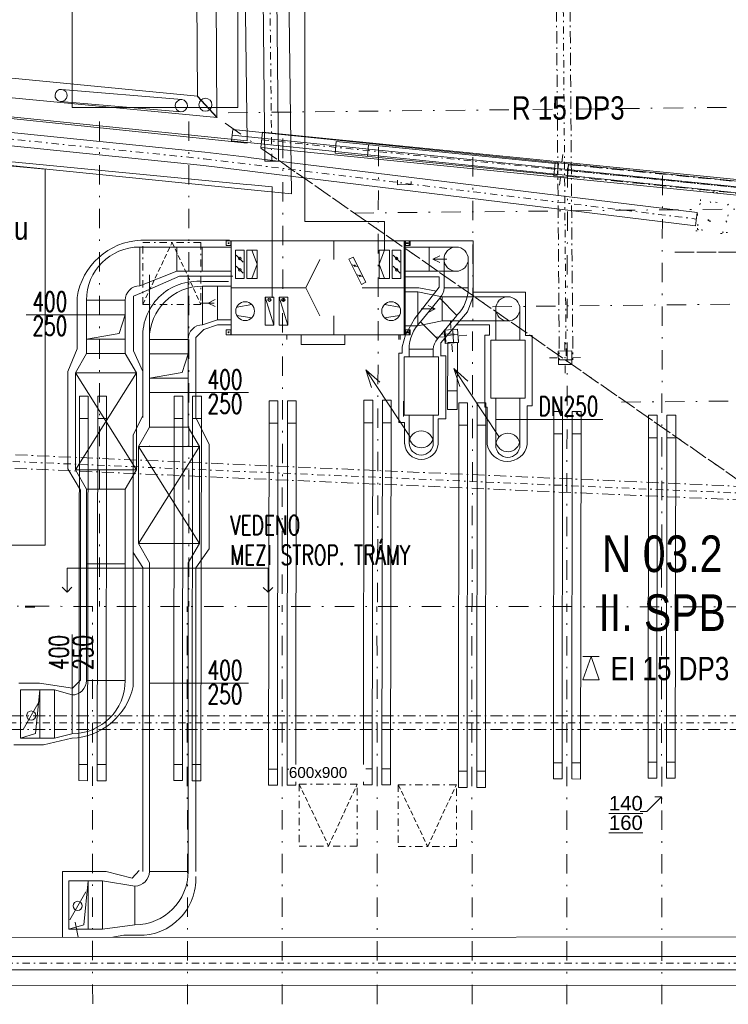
# Model space of a CAD drawing. Header units: millimetres. Extents: x -60701 to 301, y -7236 to 19148.
# Tile 3 of 5: x -13383 to -6062, y 159 to 10323. Entities that reach past the tile are written whole.
import ezdxf
from ezdxf.enums import TextEntityAlignment as Align

# ---------------------------------------------------------------- set-up
doc = ezdxf.new("R2010")
doc.units = ezdxf.units.MM
doc.header["$MEASUREMENT"] = 0
doc.set_wipeout_variables(frame=1)
for name, pattern in [('Tečkovaná L', [257.5, 15, -242.5]), ('Wipeout_Contour', [1000, 0, -1000]), ('Čerchovaná', [450, 200, -117.5, 15, -117.5]), ('Čerchovaná M', [225, 125, -42.5, 15, -42.5]), ('Čerchovaná S', [175, 75, -42.5, 15, -42.5]), ('čárkovaná 3', [75, 50, -25])]:
    doc.linetypes.add(name, pattern=pattern)
for name, color, linetype, lineweight in [('2D prvky - obecné', 252, 'Continuous', 0), ('Konstrukce - krov', 252, 'Continuous', 0), ('Konstrukce - nosné', 252, 'Continuous', 0), ('LINEA_TABLA', 252, 'Continuous', 0), ('Nové_0', 252, 'Continuous', 0), ('Nové_3D prvky fasada stavajici', 252, 'Continuous', 0), ('Nové_Anotace - SP', 252, 'Continuous', 0), ('Nové_Konstrukce - krov', 252, 'Continuous', 0), ('Nové_Konstrukce - nosné', 252, 'Continuous', 0), ('Nové_Kresby a obrázky', 252, 'Continuous', 0), ('Nové_TZB - VZT', 252, 'Continuous', 0), ('Nové_Výplně - Povrchové', 252, 'Continuous', 0), ('Nové_VÝTAH VAR 1', 252, 'Continuous', 0), ('Pož_text', 1, 'Continuous', 35), ('TZB - VZT', 252, 'Continuous', 0)]:
    doc.layers.add(name, color=color, linetype=linetype, lineweight=lineweight)
doc.styles.add('GENEROVANÝ_STYL_1', font='arial.ttf')
doc.styles.add('GENEROVANÝ_STYL_2', font='RomanS.shx')
doc.styles.add('PBŘ popis', font='arial.ttf', dxfattribs={"width": 0.8})

# ---------------------------------------------------------------- blocks, each defined once
blk = doc.blocks.new('Systémový komín s jedním průduchem 25')
at = {"layer": 'Konstrukce - nosné', "color": 254, "linetype": 'Tečkovaná L', "lineweight": 13, "true_color": 0xcccccc}
for p, q in [((-100, -100), (100, 100)), ((-100, 100), (100, -100))]:
    blk.add_line(p, q, dxfattribs=at)
at = {"layer": 'Konstrukce - nosné', "color": 254, "linetype": 'Tečkovaná L', "lineweight": 13, "true_color": 0xcccccc, "flags": 128}
for points in [[(-215, -215), (215, -215), (215, 215), (-215, 215)], [(-200, -200), (200, -200), (200, 200), (-200, 200)], [(-200, -200), (-200, 200), (200, 200), (200, -200)], [(-100, -100), (-100, 100), (100, 100), (100, -100)]]:
    blk.add_lwpolyline(points, close=True, dxfattribs=at)

msp = doc.modelspace()

# ---------------------------------------------------------------- linework, layer by layer
at = {"layer": '2D prvky - obecné', "linetype": 'Čerchovaná'}
msp.add_line((-20478, 4272), (-360, 4259), dxfattribs=at)
at = {"layer": 'Konstrukce - krov', "linetype": 'Continuous'}
for p, q in [((-10954, 18560), (-10849, 8862)), ((-10814, 18561), (-10709, 8864)), ((-10892, 9003), (-10876, 9162)), ((-10876, 9162), (-561, 8132)), ((-10124, 8946), (-10112, 9065)), ((-10112, 9065), (-7817, 8836)), ((-10892, 9003), (-577, 7972)), ((-7829, 8717), (-10124, 8946)), ((-9778, 9032), (-9790, 8913)), ((-10849, 8862), (-10709, 8864)), ((-7781, 8853), (-7773, 8932)), ((-7869, 8781), (-7948, 8789)), ((-7817, 8836), (-7829, 8717)), ((-7709, 8765), (-7630, 8757)), ((-7797, 8694), (-7805, 8614)), ((-6400, 8195), (-6383, 8334)), ((-7750, 6913), (-7751, 6993)), ((-7829, 6832), (-7909, 6831)), ((-7669, 6834), (-7589, 6835)), ((-7748, 6753), (-7747, 6673))]:
    msp.add_line(p, q, dxfattribs=at)
at = {"layer": 'Konstrukce - krov', "linetype": 'Čerchovaná S'}
for p, q in [((-10884, 18561), (-10779, 8863)), ((-7818, 16729), (-7738, 6812)), ((-10884, 9082), (-569, 8052)), ((-7719, 8766), (-4167, 8412))]:
    msp.add_line(p, q, dxfattribs=at)
at = {"layer": 'Konstrukce - krov', "linetype": 'Čerchovaná M'}
for p, q in [((-7888, 16728), (-7808, 6811)), ((-7748, 16729), (-7668, 6812)), ((-7725, 8706), (-7713, 8826)), ((-7713, 8826), (-4161, 8472)), ((-7725, 8706), (-4173, 8353)), ((-7808, 6811), (-7668, 6812))]:
    msp.add_line(p, q, dxfattribs=at)
at = {"layer": 'Konstrukce - krov', "linetype": 'Čerchovaná'}
for p, q in [((-10704, 8868), (-4104, 4279)), ((-9926, 8327), (-5979, 8368)), ((-8497, 7360), (-4055, 7407)), ((-7165, 6375), (-4095, 6407))]:
    msp.add_line(p, q, dxfattribs=at)
at = {"layer": 'Konstrukce - krov', "linetype": 'Continuous', "flags": 128}
for points in [[(-7866, 8710), (-7726, 8696), (-7712, 8836), (-7852, 8850)], [(-7818, 6762), (-7678, 6764), (-7680, 6904), (-7820, 6902)]]:
    msp.add_lwpolyline(points, close=True, dxfattribs=at)
at = {"layer": 'Konstrukce - krov', "linetype": 'Continuous'}
for p in [(-7789, 8773), (-7749, 6833)]:
    msp.add_point(p, dxfattribs=at)
at = {"layer": 'Konstrukce - nosné', "linetype": 'Continuous', "flags": 128}
for points in [[(-11160, 18775), (-11032, 9073)], [(-10575, 8525), (-10704, 18289)], [(-10575, 8525), (-11025, 8570)]]:
    msp.add_lwpolyline(points, dxfattribs=at)
at = {"layer": 'LINEA_TABLA', "linetype": 'Continuous'}
msp.add_line((-14471, 4899), (-13118, 4899), dxfattribs=at)
at = {"layer": 'Nové_Konstrukce - krov', "linetype": 'Čerchovaná'}
for p, q in [((-10663, 9095), (-10672, 4265)), ((-9677, 9011), (-9686, 4263)), ((-8700, 8904), (-8709, 4264)), ((-7724, 8792), (-7732, 4264)), ((-6743, 8713), (-6752, 4263))]:
    msp.add_line(p, q, dxfattribs=at)
at = {"layer": 'Nové_Konstrukce - krov', "linetype": 'Continuous'}
for p, q in [((-12771, 2468), (-12766, 6437)), ((-12766, 6437), (-12676, 6437)), ((-12676, 6437), (-12681, 2467)), ((-12581, 2467), (-12576, 6437)), ((-12576, 6437), (-12486, 6437)), ((-12486, 6437), (-12491, 2467)), ((-11791, 2468), (-11786, 6438)), ((-11786, 6438), (-11696, 6437)), ((-11696, 6437), (-11701, 2468)), ((-11601, 2467), (-11596, 6437)), ((-11596, 6437), (-11506, 6437)), ((-11506, 6437), (-11511, 2467)), ((-10811, 2420), (-10806, 6390)), ((-10806, 6390), (-10716, 6390)), ((-10716, 6390), (-10721, 2420)), ((-10621, 2420), (-10616, 6390)), ((-10616, 6390), (-10526, 6390)), ((-10526, 6390), (-10531, 2420)), ((-9831, 2424), (-9826, 6394)), ((-9826, 6394), (-9736, 6394)), ((-9736, 6394), (-9741, 2424)), ((-9641, 2424), (-9636, 6394)), ((-9636, 6394), (-9546, 6394)), ((-9546, 6394), (-9551, 2424)), ((-8851, 2398), (-8846, 6368)), ((-8846, 6368), (-8756, 6368)), ((-8756, 6368), (-8761, 2398)), ((-8661, 2398), (-8656, 6368)), ((-8656, 6368), (-8566, 6368)), ((-8566, 6368), (-8571, 2398)), ((-12677, 6206), (-12767, 6206)), ((-12487, 6206), (-12577, 6206)), ((-11697, 6206), (-11787, 6207)), ((-11507, 6206), (-11597, 6206)), ((-7869, 2485), (-7864, 6279)), ((-7864, 6279), (-7774, 6279)), ((-7774, 6279), (-7779, 2485)), ((-7679, 2485), (-7674, 6278)), ((-7674, 6278), (-7584, 6278)), ((-7584, 6278), (-7589, 2484)), ((-6891, 2492), (-6886, 6239)), ((-6886, 6239), (-6796, 6239)), ((-6796, 6239), (-6801, 2492)), ((-6701, 2492), (-6696, 6239)), ((-6696, 6239), (-6606, 6239)), ((-6606, 6239), (-6611, 2492)), ((-10716, 6159), (-10806, 6159)), ((-10526, 6159), (-10616, 6159)), ((-9736, 6163), (-9826, 6163)), ((-9546, 6163), (-9636, 6163)), ((-8757, 6137), (-8847, 6137)), ((-8567, 6137), (-8657, 6137)), ((-7775, 6048), (-7865, 6048)), ((-7585, 6047), (-7675, 6047)), ((-6797, 6008), (-6887, 6008)), ((-6607, 6008), (-6697, 6008)), ((-7779, 2651), (-7869, 2651)), ((-7589, 2651), (-7679, 2651)), ((-6801, 2659), (-6891, 2659)), ((-6611, 2659), (-6701, 2659)), ((-12681, 2634), (-12771, 2634)), ((-12491, 2634), (-12581, 2634)), ((-11701, 2634), (-11791, 2634)), ((-11511, 2634), (-11601, 2634)), ((-10721, 2587), (-10811, 2587)), ((-10531, 2587), (-10621, 2587)), ((-9741, 2591), (-9831, 2591)), ((-9551, 2590), (-9641, 2590)), ((-8761, 2565), (-8851, 2565)), ((-8571, 2565), (-8661, 2565)), ((-12681, 2467), (-12771, 2468)), ((-12491, 2467), (-12581, 2467)), ((-11701, 2468), (-11791, 2468)), ((-11511, 2467), (-11601, 2467)), ((-7779, 2485), (-7869, 2485)), ((-7589, 2484), (-7679, 2485)), ((-6801, 2492), (-6891, 2492)), ((-6611, 2492), (-6701, 2492)), ((-10721, 2420), (-10811, 2420)), ((-10531, 2420), (-10621, 2420)), ((-9741, 2424), (-9831, 2424)), ((-9551, 2424), (-9641, 2424)), ((-8761, 2398), (-8851, 2398)), ((-8571, 2398), (-8661, 2398))]:
    msp.add_line(p, q, dxfattribs=at)
at = {"layer": 'Nové_Konstrukce - krov', "linetype": 'Čerchovaná M'}
for p, q in [((-15900, 5939), (-619, 5275)), ((-15906, 5799), (-625, 5135)), ((-15945, 3135), (-622, 3136)), ((-15945, 2995), (-622, 2996))]:
    msp.add_line(p, q, dxfattribs=at)
at = {"layer": 'Nové_Konstrukce - krov', "linetype": 'Čerchovaná S'}
for p, q in [((-15903, 5869), (-622, 5205)), ((-15945, 3065), (-622, 3066))]:
    msp.add_line(p, q, dxfattribs=at)
at = {"layer": 'Nové_Kresby a obrázky', "linetype": 'Čerchovaná S'}
for p, q in [((-12112, 8024), (-11511, 8024)), ((-12112, 7384), (-12112, 8024)), ((-11511, 8024), (-11511, 7384)), ((-11511, 7384), (-12112, 7384)), ((-9895, 2433), (-10496, 2433)), ((-10496, 2433), (-10496, 1793)), ((-9895, 1793), (-9895, 2433)), ((-8872, 2426), (-9472, 2426)), ((-9472, 2426), (-9472, 1787)), ((-8872, 1787), (-8872, 2426)), ((-10496, 1793), (-9895, 1793)), ((-9472, 1787), (-8872, 1787))]:
    msp.add_line(p, q, dxfattribs=at)
at = {"layer": 'Nové_Kresby a obrázky', "linetype": 'čárkovaná 3'}
for p, q in [((-12112, 7384), (-11808, 8024)), ((-11808, 8024), (-11511, 7384)), ((-10496, 2433), (-10192, 1793)), ((-10192, 1793), (-9895, 2433)), ((-9472, 2426), (-9168, 1787)), ((-9168, 1787), (-8872, 2426))]:
    msp.add_line(p, q, dxfattribs=at)
at = {"layer": 'Nové_Kresby a obrázky', "linetype": 'Continuous'}
for p, q in [((-6904, 2149), (-6751, 2302)), ((-6751, 2302), (-6821, 2302)), ((-6751, 2302), (-6751, 2231)), ((-6973, 2149), (-6904, 2149))]:
    msp.add_line(p, q, dxfattribs=at)
at = {"layer": 'Nové_TZB - VZT', "linetype": 'Čerchovaná'}
for p, q in [((-6615, 7924), (-4731, 7924)), ((-6388, 7924), (-4438, 7924))]:
    msp.add_line(p, q, dxfattribs=at)
at = {"layer": 'Nové_TZB - VZT', "linetype": 'Continuous'}
for p, q in [((-12210, 3440), (-12210, 4824)), ((-10817, 4662), (-10817, 4412)), ((-10817, 4412), (-10867, 4462)), ((-10817, 4412), (-10767, 4462))]:
    msp.add_line(p, q, dxfattribs=at)
at = {"layer": 'Nové_VÝTAH VAR 1', "linetype": 'Continuous'}
for p, q in [((-12842, 11545), (-12842, 9415)), ((-11131, 9415), (-11131, 11545)), ((-12842, 9415), (-11131, 9415))]:
    msp.add_line(p, q, dxfattribs=at)
at = {"layer": 'Pož_text', "lineweight": 15, "ltscale": 75}
for p, q in [((-7480, 3750), (-7565, 3509)), ((-7395, 3750), (-7565, 3750)), ((-7480, 3750), (-7395, 3509)), ((-7395, 3509), (-7565, 3509))]:
    msp.add_line(p, q, dxfattribs=at)
at = {"layer": 'TZB - VZT', "linetype": 'Continuous'}
for p, q in [((-10436, 15683), (-10436, 8240)), ((-9480, 8666), (-9480, 8619)), ((-9340, 8652), (-9340, 8621)), ((-10774, 7453), (-10774, 8597)), ((-9480, 8619), (-9340, 8621)), ((-10436, 8240), (-9615, 8240)), ((-9615, 8240), (-9615, 7944)), ((-12132, 8047), (-11216, 8047)), ((-11250, 7991), (-11250, 8041)), ((-11250, 8041), (-11200, 8041)), ((-11250, 8041), (-11212, 8041)), ((-11200, 8041), (-11212, 8041)), ((-11200, 8041), (-11200, 7991)), ((-11200, 7991), (-11200, 8041)), ((-11199, 7071), (-11199, 8041)), ((-11199, 8041), (-9399, 8041)), ((-11199, 7071), (-11199, 8041)), ((-11199, 8041), (-9399, 8041)), ((-11199, 8041), (-11199, 7071)), ((-11199, 8041), (-9399, 8041)), ((-10137, 8041), (-10137, 7847)), ((-9411, 7071), (-9411, 8041)), ((-9411, 7071), (-9411, 8041)), ((-9411, 7071), (-9411, 8041)), ((-9360, 8041), (-9410, 8041)), ((-9410, 8041), (-9410, 7991)), ((-9410, 7991), (-9410, 8041)), ((-9360, 8041), (-9410, 8041)), ((-9398, 8041), (-9410, 8041)), ((-9399, 8041), (-9399, 7071)), ((-9399, 8041), (-9399, 7071)), ((-9399, 7071), (-9399, 8041)), ((-9398, 7991), (-9398, 8041)), ((-9398, 8041), (-9348, 8041)), ((-9398, 8041), (-9398, 7991)), ((-9398, 8041), (-9386, 8041)), ((-9398, 8041), (-9360, 8041)), ((-9348, 8041), (-9386, 8041)), ((-9360, 7991), (-9360, 8041)), ((-9360, 8041), (-8698, 8041)), ((-9348, 8041), (-9348, 7991)), ((-8698, 8041), (-8698, 7465)), ((-11499, 7976), (-12143, 7976)), ((-12143, 7576), (-12143, 7976)), ((-11761, 7976), (-11761, 7726)), ((-11499, 7726), (-11499, 7976)), ((-11499, 7976), (-11199, 7976)), ((-11200, 7991), (-11250, 7991)), ((-11250, 7991), (-11212, 7991)), ((-11200, 7991), (-11212, 7991)), ((-11199, 7976), (-11199, 7726)), ((-11154, 7653), (-11154, 7944)), ((-11154, 7944), (-11064, 7944)), ((-11064, 7944), (-11064, 7653)), ((-11037, 7653), (-11037, 7944)), ((-11037, 7944), (-10929, 7944)), ((-10983, 7944), (-10929, 7799)), ((-10929, 7944), (-10929, 7653)), ((-9669, 7653), (-9669, 7944)), ((-9669, 7944), (-9561, 7944)), ((-9615, 7944), (-9669, 7799)), ((-9561, 7944), (-9561, 7653)), ((-9534, 7653), (-9534, 7944)), ((-9534, 7944), (-9444, 7944)), ((-9444, 7944), (-9444, 7653)), ((-9151, 7976), (-9411, 7976)), ((-9411, 7976), (-9411, 7726)), ((-9410, 7991), (-9360, 7991)), ((-9360, 7991), (-9410, 7991)), ((-9398, 7991), (-9410, 7991)), ((-9399, 7726), (-9399, 7976)), ((-9348, 7991), (-9398, 7991)), ((-9398, 7991), (-9386, 7991)), ((-9398, 7991), (-9360, 7991)), ((-9348, 7991), (-9386, 7991)), ((-9151, 7726), (-9151, 7976)), ((-8873, 7976), (-9151, 7976)), ((-11145, 7893), (-11073, 7821)), ((-10428, 7556), (-10283, 7847)), ((-9983, 7850), (-9939, 7872)), ((-9851, 7590), (-9983, 7850)), ((-9939, 7872), (-9807, 7612)), ((-9525, 7893), (-9453, 7821)), ((-9114, 7851), (-9042, 7887)), ((-9114, 7851), (-9042, 7887)), ((-9114, 7851), (-9042, 7887)), ((-9114, 7851), (-8970, 7851)), ((-9114, 7851), (-9042, 7815)), ((-9114, 7851), (-8970, 7851)), ((-9114, 7851), (-9042, 7815)), ((-9114, 7851), (-8970, 7851)), ((-9114, 7851), (-9042, 7815)), ((-8999, 7554), (-8999, 7854)), ((-8749, 7854), (-8749, 7554)), ((-12143, 7576), (-11761, 7726)), ((-11499, 7726), (-11761, 7726)), ((-11199, 7726), (-11499, 7726)), ((-11145, 7777), (-11073, 7705)), ((-10983, 7653), (-10929, 7799)), ((-9948, 7791), (-9895, 7774)), ((-9615, 7653), (-9669, 7799)), ((-9525, 7777), (-9453, 7705)), ((-9411, 7726), (-9151, 7726)), ((-8873, 7726), (-9151, 7726)), ((-11732, 7676), (-12125, 7504)), ((-12043, 7689), (-12043, 6117)), ((-11181, 7676), (-11732, 7676)), ((-11643, 7689), (-11643, 6117)), ((-11064, 7653), (-11154, 7653)), ((-10929, 7653), (-11037, 7653)), ((-9895, 7688), (-9842, 7671)), ((-9561, 7653), (-9669, 7653)), ((-9444, 7653), (-9534, 7653)), ((-9410, 7670), (-9050, 7670)), ((-9050, 7670), (-9050, 7561)), ((-11339, 7573), (-11493, 7573)), ((-11493, 7173), (-11493, 7573)), ((-11492, 7621), (-11225, 7621)), ((-11339, 7223), (-11339, 7573)), ((-11339, 7573), (-11199, 7573)), ((-11199, 7573), (-11199, 7223)), ((-11199, 7556), (-10428, 7556)), ((-10283, 7265), (-10428, 7556)), ((-9807, 7612), (-9851, 7590)), ((-9399, 7556), (-9846, 7556)), ((-9413, 7555), (-9259, 7555)), ((-9050, 7561), (-9304, 7234)), ((-9259, 7555), (-9078, 7521)), ((-8999, 7554), (-8749, 7554)), ((-8749, 7554), (-8999, 7554)), ((-12790, 6924), (-12790, 7455)), ((-12293, 7426), (-12693, 7426)), ((-12693, 7426), (-12693, 6876)), ((-12293, 7426), (-12293, 6876)), ((-12125, 7504), (-12207, 7469)), ((-12207, 7469), (-12207, 6905)), ((-11436, 7398), (-11364, 7434)), ((-10848, 7168), (-10848, 7459)), ((-10848, 7459), (-10758, 7459)), ((-10848, 7459), (-10758, 7168)), ((-10816, 7432), (-10791, 7432)), ((-10758, 7459), (-10758, 7168)), ((-10704, 7168), (-10704, 7459)), ((-10704, 7459), (-10614, 7459)), ((-10704, 7459), (-10614, 7168)), ((-10672, 7432), (-10647, 7432)), ((-10659, 7445), (-10659, 7420)), ((-10614, 7459), (-10614, 7168)), ((-9271, 7513), (-9411, 7513)), ((-9411, 7513), (-9411, 7163)), ((-9399, 7163), (-9399, 7513)), ((-9271, 7163), (-9271, 7513)), ((-9020, 7463), (-9271, 7513)), ((-9043, 7448), (-9242, 7204)), ((-8867, 7271), (-9043, 7448)), ((-9020, 7213), (-9020, 7463)), ((-8344, 7463), (-9020, 7463)), ((-8698, 7465), (-8758, 7307)), ((-8159, 7511), (-8697, 7511)), ((-8159, 7064), (-8159, 7511)), ((-11374, 7398), (-11518, 7398)), ((-11436, 7398), (-11364, 7362)), ((-10986, 7383), (-11141, 7357)), ((-9613, 7383), (-9458, 7357)), ((-9234, 7338), (-9090, 7338)), ((-9234, 7338), (-9090, 7338)), ((-9234, 7338), (-9090, 7338)), ((-9090, 7338), (-9162, 7374)), ((-9090, 7338), (-9162, 7374)), ((-9090, 7338), (-9162, 7374)), ((-9090, 7338), (-9162, 7302)), ((-9090, 7338), (-9162, 7302)), ((-9090, 7338), (-9162, 7302)), ((-8465, 7338), (-8465, 7015)), ((-8215, 7331), (-8215, 7015)), ((-13316, 7276), (-12693, 7276)), ((-12293, 7276), (-12693, 7276)), ((-12355, 7085), (-12293, 7276)), ((-11493, 7173), (-11339, 7223)), ((-11199, 7223), (-11339, 7223)), ((-10986, 7245), (-11141, 7271)), ((-10137, 7071), (-10137, 7265)), ((-9613, 7245), (-9458, 7271)), ((-9304, 7234), (-9397, 7070)), ((-8867, 7271), (-9066, 7027)), ((-8758, 7307), (-9031, 6986)), ((-11479, 7126), (-11564, 7043)), ((-11341, 7173), (-11479, 7126)), ((-11203, 7173), (-11341, 7173)), ((-11250, 7071), (-11250, 7121)), ((-11250, 7121), (-11200, 7121)), ((-11250, 7121), (-11212, 7121)), ((-11200, 7121), (-11212, 7121)), ((-11200, 7121), (-11200, 7071)), ((-11200, 7071), (-11200, 7121)), ((-10758, 7168), (-10848, 7168)), ((-10614, 7168), (-10704, 7168)), ((-9411, 7163), (-9271, 7163)), ((-9360, 7121), (-9410, 7121)), ((-9410, 7121), (-9410, 7071)), ((-9410, 7071), (-9410, 7121)), ((-9360, 7121), (-9410, 7121)), ((-9398, 7121), (-9410, 7121)), ((-9398, 7071), (-9398, 7121)), ((-9398, 7121), (-9348, 7121)), ((-9398, 7121), (-9398, 7071)), ((-9398, 7121), (-9386, 7121)), ((-9398, 7121), (-9360, 7121)), ((-9348, 7121), (-9386, 7121)), ((-9360, 7071), (-9360, 7121)), ((-9348, 7121), (-9348, 7071)), ((-9020, 7213), (-9271, 7163)), ((-9066, 7027), (-9242, 7204)), ((-8344, 7213), (-9020, 7213)), ((-8998, 7119), (-8859, 7128)), ((-8989, 6980), (-8998, 7119)), ((-8929, 7134), (-8934, 7214)), ((-8870, 7173), (-8531, 7173)), ((-8859, 7128), (-8849, 6989)), ((-8859, 7126), (-8850, 7006)), ((-8859, 7126), (-8850, 7006)), ((-8531, 7173), (-8531, 7067)), ((-12693, 7026), (-12355, 7085)), ((-12293, 7026), (-12693, 7026)), ((-11643, 7023), (-12043, 7023)), ((-11564, 7043), (-11564, 6215)), ((-11200, 7071), (-11250, 7071)), ((-11250, 7071), (-11212, 7071)), ((-11200, 7071), (-11212, 7071)), ((-9399, 7071), (-11199, 7071)), ((-9399, 7071), (-11199, 7071)), ((-11199, 7071), (-9399, 7071)), ((-10624, 7071), (-10624, 7021)), ((-10474, 6971), (-10474, 7071)), ((-10474, 7071), (-10024, 7071)), ((-10024, 7071), (-10024, 6971)), ((-9466, 7071), (-9466, 7021)), ((-9454, 7071), (-9454, 7021)), ((-9397, 7070), (-9432, 6945)), ((-9410, 7071), (-9360, 7071)), ((-9360, 7071), (-9410, 7071)), ((-9398, 7071), (-9410, 7071)), ((-9348, 7071), (-9398, 7071)), ((-9398, 7071), (-9386, 7071)), ((-9398, 7071), (-9360, 7071)), ((-9348, 7071), (-9386, 7071)), ((-9004, 7049), (-9084, 7044)), ((-8972, 7064), (-8853, 7072)), ((-8972, 7064), (-8853, 7072)), ((-8924, 7054), (-8924, 7054)), ((-8909, 7114), (-8900, 6995)), ((-8844, 7059), (-8764, 7065)), ((-8531, 7067), (-8576, 7067)), ((-8576, 7067), (-8576, 6322)), ((-8161, 7015), (-8516, 7015)), ((-8516, 7015), (-8516, 6415)), ((-8161, 6415), (-8161, 7015)), ((-8090, 7064), (-8159, 7064)), ((-8090, 6336), (-8090, 7064)), ((-12885, 6692), (-12790, 6924)), ((-12111, 7007), (-12111, 6692)), ((-10024, 6971), (-10474, 6971)), ((-9432, 6945), (-9432, 6881)), ((-9110, 6921), (-9360, 6921)), ((-9360, 6921), (-9360, 6842)), ((-9110, 6921), (-9110, 6842)), ((-9031, 6986), (-9031, 6848)), ((-8849, 6989), (-8989, 6980)), ((-8960, 6989), (-8962, 6299)), ((-8860, 6989), (-8960, 6989)), ((-8919, 6974), (-8913, 6894)), ((-8862, 6298), (-8860, 6989)), ((-12805, 6676), (-12693, 6876)), ((-12693, 6876), (-12293, 6876)), ((-12293, 6876), (-12175, 6676)), ((-12207, 6905), (-12111, 6692)), ((-11643, 6873), (-12043, 6873)), ((-11704, 6682), (-11643, 6873)), ((-9467, 6164), (-9467, 6881)), ((-9467, 6881), (-9432, 6881)), ((-9056, 6842), (-9411, 6842)), ((-9411, 6842), (-9411, 6242)), ((-9056, 6242), (-9056, 6842)), ((-9031, 6853), (-8980, 6853)), ((-8980, 6853), (-8980, 6203)), ((-9344, 6010), (-9808, 6710)), ((-9808, 6710), (-9663, 6582)), ((-9808, 6710), (-9747, 6527)), ((-8434, 6022), (-8898, 6722)), ((-8898, 6722), (-8752, 6592)), ((-8898, 6722), (-8835, 6537)), ((-12885, 5688), (-12885, 6692)), ((-12805, 6676), (-12175, 6676)), ((-12805, 5676), (-12805, 6676)), ((-12805, 5676), (-12175, 6676)), ((-12805, 6676), (-12175, 5676)), ((-12175, 6676), (-12175, 5676)), ((-12111, 6692), (-12111, 6216)), ((-12043, 6623), (-11704, 6682)), ((-11643, 6623), (-12043, 6623)), ((-11643, 6473), (-12043, 6473)), ((-11643, 6473), (-11020, 6473)), ((-8862, 6490), (-8962, 6491)), ((-8516, 6415), (-8161, 6415)), ((-8465, 6415), (-8465, 5921)), ((-8215, 6415), (-8215, 5924)), ((-9418, 6386), (-9418, 6226)), ((-8576, 6322), (-8552, 6322)), ((-8552, 6322), (-8552, 5937)), ((-8139, 5932), (-8139, 6336)), ((-8139, 6336), (-8090, 6336)), ((-12210, 6036), (-12111, 6235)), ((-11426, 5938), (-11564, 6215)), ((-9411, 6242), (-9056, 6242)), ((-9360, 6242), (-9360, 5941)), ((-9110, 6242), (-9110, 5941)), ((-8980, 6203), (-9061, 6203)), ((-9061, 6203), (-9061, 5942)), ((-8962, 6299), (-8862, 6298)), ((-12154, 5917), (-12043, 6117)), ((-12043, 6117), (-11643, 6117)), ((-12043, 6117), (-11643, 6117)), ((-11643, 6117), (-11524, 5917)), ((-9406, 6164), (-9467, 6164)), ((-9406, 5946), (-9406, 6164)), ((-8465, 6197), (-8215, 6197)), ((-7357, 6197), (-8215, 6197)), ((-12210, 6036), (-12210, 4824)), ((-12154, 5917), (-11524, 5917)), ((-12154, 4917), (-12154, 5917)), ((-11524, 4917), (-12154, 5917)), ((-12154, 4917), (-11524, 5917)), ((-12043, 5924), (-12043, 5917)), ((-11643, 5924), (-11643, 5917)), ((-11524, 5917), (-11524, 4917)), ((-11426, 4860), (-11426, 5938)), ((-12756, 5465), (-12885, 5688)), ((-12175, 5676), (-12805, 5676)), ((-12693, 5476), (-12805, 5676)), ((-12293, 5476), (-12175, 5676)), ((-12756, 3505), (-12756, 5465)), ((-12293, 5476), (-12693, 5476)), ((-12693, 5475), (-12693, 3501)), ((-12293, 5476), (-12293, 3502)), ((-11524, 4917), (-12154, 4917)), ((-12043, 4717), (-12154, 4917)), ((-11643, 4717), (-11524, 4917)), ((-12210, 4824), (-12111, 4668)), ((-11564, 4665), (-11426, 4860)), ((-12693, 4705), (-12293, 4705)), ((-12043, 4717), (-12043, 1530)), ((-11643, 4717), (-11643, 1530)), ((-10817, 4662), (-12893, 4662)), ((-12893, 4662), (-12893, 4415)), ((-12111, 4668), (-12111, 1530)), ((-11564, 4665), (-11564, 1530)), ((-12893, 4415), (-12943, 4465)), ((-12893, 4415), (-12843, 4465)), ((-13325, 4268), (-13225, 4268)), ((-13325, 4268), (-13225, 4268)), ((-13325, 4268), (-13225, 4268)), ((-13325, 4268), (-13225, 4268)), ((-13225, 4258), (-13325, 4260)), ((-13225, 4258), (-13325, 4260)), ((-12250, 4266), (-12350, 4268)), ((-12250, 4266), (-12350, 4268)), ((-12350, 4267), (-12250, 4267)), ((-12350, 4267), (-12250, 4267)), ((-12261, 4267), (-12261, 4267)), ((-12841, 3352), (-12841, 3975)), ((-13392, 3474), (-13179, 3474)), ((-13179, 3474), (-12839, 3421)), ((-12839, 3421), (-12756, 3505)), ((-12693, 3502), (-12293, 3502)), ((-11643, 3473), (-12043, 3473)), ((-11643, 3473), (-11020, 3473)), ((-13374, 3405), (-13374, 2905)), ((-13374, 3405), (-13174, 3405)), ((-13219, 2953), (-13174, 3405)), ((-13174, 3405), (-13174, 2905)), ((-13174, 3405), (-13024, 3405)), ((-13024, 3405), (-13024, 2905)), ((-13024, 3405), (-12841, 3352)), ((-13346, 2995), (-13182, 3285)), ((-12841, 3352), (-12841, 2952)), ((-12841, 3352), (-12841, 2952)), ((-13374, 2905), (-13219, 2953)), ((-13024, 2905), (-12843, 2952)), ((-13374, 2905), (-13174, 2905)), ((-13174, 2905), (-13024, 2905)), ((-13137, 2838), (-12843, 2905)), ((-13445, 2838), (-13137, 2838)), ((-12490, 1529), (-12942, 1529)), ((-12942, 1529), (-12942, 835)), ((-12221, 1461), (-12490, 1529)), ((-12221, 1461), (-12147, 1539)), ((-11643, 1530), (-12043, 1530)), ((-12043, 1530), (-11643, 1530)), ((-12876, 1433), (-12876, 933)), ((-12876, 1433), (-12526, 1433)), ((-12721, 981), (-12676, 1433)), ((-12676, 1433), (-12676, 933)), ((-12526, 1433), (-12526, 933)), ((-12526, 1433), (-12193, 1380)), ((-12193, 1380), (-12193, 980)), ((-12865, 1030), (-12700, 1320)), ((-12876, 933), (-12721, 981)), ((-12876, 933), (-12526, 933)), ((-12810, 1007), (-12713, 523)), ((-12193, 980), (-12526, 933)), ((-12942, 835), (-12516, 835)), ((-12516, 835), (-12306, 871)), ((-12156, 871), (-12306, 871)), ((-12713, 523), (-12297, 523))]:
    msp.add_line(p, q, dxfattribs=at)
at = {"layer": 'TZB - VZT', "linetype": 'Čerchovaná M'}
for p, q in [((-8895, 7078), (-9035, 7079)), ((-8981, 6990), (-8989, 7110))]:
    msp.add_line(p, q, dxfattribs=at)
at = {"layer": 'TZB - VZT', "linetype": 'Continuous'}
for centre, radius in [((-11225, 8016), 5), ((-9385, 8016), 5), ((-9373, 8016), 5), ((-8874, 7851), 125), ((-11109, 7857), 13), ((-9489, 7857), 13), ((-11109, 7741), 13), ((-9921, 7783), 7), ((-9489, 7741), 13), ((-9869, 7679), 7), ((-10803, 7432), 18), ((-10659, 7432), 18), ((-8340, 7338), 125), ((-11054, 7314), 97), ((-9545, 7314), 97), ((-11225, 7096), 5), ((-9385, 7096), 5), ((-9373, 7096), 5), ((-9235, 5954), 125), ((-8340, 5930), 125), ((-13264, 3140), 46.9), ((-12783, 1175), 46.9)]:
    msp.add_circle(centre, radius, dxfattribs=at)
for centre, radius, start, end in [((-12103, 7353), 694, 92.3605, 171.547), ((-12143, 7426), 550, 90, 180), ((-8873, 7976), 0.5, 0, 90), ((-9001, 7727), 0.5, 270, 0), ((-8873, 7727), 0.5, 270, 0), ((-11545, 7056), 567, 84.6165, 184.8845), ((-12143, 7426), 150, 90, 180), ((-11493, 7023), 550, 90, 180), ((-9149, 7554), 150, 315, 0), ((-9149, 7554), 400, 315, 0), ((-11493, 7023), 150, 90, 180), ((-8960, 6921), 400, 135, 180), ((-8960, 6921), 150, 135, 180), ((-9233, 5957), 173, 183.8331, 354.9595), ((-9235, 6029), 125, 197.4863, 342.5137), ((-8345, 5973), 210, 189.8557, 348.937), ((-8340, 5988), 125, 176.0779, 346.5903), ((-12843, 3502), 150, 270, 0), ((-12843, 3502), 550, 270, 0), ((-12874, 3583), 679, 272.6652, 347.8233), ((-12193, 1530), 150, 270, 0), ((-12193, 1530), 550, 270, 0), ((-12145, 1453), 582, 268.8526, 2.6534)]:
    msp.add_arc(centre, radius, start, end, dxfattribs=at)

# ---------------------------------------------------------------- block references
at = {"layer": 'Konstrukce - nosné', "linetype": 'Tečkovaná L', "zscale": 1000, "rotation": 354.1073914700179}
msp.add_blockref('Systémový komín s jedním průduchem 25', (-6162, 8335), dxfattribs=at)

# ---------------------------------------------------------------- texts
at = {"layer": 'Nové_0', "linetype": 'Continuous'}
for s, insert, char_height, attachment_point, style in [('\\A1;{\\W0.7;400}', (-13251, 7312), 200, 7, 'GENEROVANÝ_STYL_2'), ('\\A1;{\\W0.7;250}', (-13251, 7062), 200, 7, 'GENEROVANÝ_STYL_2'), ('\\A1;{\\W0.7;400}', (-11442, 6509), 200, 7, 'GENEROVANÝ_STYL_2'), ('\\A1;{\\W0.7;250}', (-11442, 6259), 200, 7, 'GENEROVANÝ_STYL_2'), ('\\A1;{\\W0.7;DN250}', (-7405, 6233), 200, 9, 'GENEROVANÝ_STYL_2'), ('\\A1;{\\W0.7;400}', (-11442, 3509), 200, 7, 'GENEROVANÝ_STYL_2'), ('\\A1;{\\W0.7;250}', (-11442, 3259), 200, 7, 'GENEROVANÝ_STYL_2'), ('\\A1;{\\W0.7;KL1}', (-12691, 555), 250, 7, 'GENEROVANÝ_STYL_1')]:
    msp.add_mtext(s, dxfattribs=dict(at, insert=insert, char_height=char_height, attachment_point=attachment_point, style=style))
at = {"layer": 'Nové_0', "linetype": 'Continuous', "insert": (-11209, 4697), "char_height": 200, "attachment_point": 7, "line_spacing_factor": 0.924112, "style": 'GENEROVANÝ_STYL_2'}
msp.add_mtext('\\A1;{\\W0.7;VEDENO\\PMEZI STROP. TRÁMY}', dxfattribs=at)
at = {"layer": 'Nové_0', "linetype": 'Continuous', "char_height": 200, "attachment_point": 7, "rotation": 90, "style": 'GENEROVANÝ_STYL_2'}
for s, insert in [('\\A1;{\\W0.7;400}', (-12879, 3611)), ('\\A1;{\\W0.7;250}', (-12629, 3611))]:
    msp.add_mtext(s, dxfattribs=dict(at, insert=insert))
at = {"layer": 'Nové_Anotace - SP', "linetype": 'Continuous', "insert": (-7121, 2133), "char_height": 150, "attachment_point": 5, "line_spacing_factor": 0.804162, "style": 'GENEROVANÝ_STYL_1'}
msp.add_mtext('\\A1;{\\L140\\P160}', dxfattribs=at)
at = {"layer": 'Pož_text', "ltscale": 75, "style": 'PBŘ popis', "width": 0.8}
for s, height, p in [('R 15 DP3', 240.6, (-7716, 9412)), ('dveře na půdu', 240.62, (-14153, 8156)), ('N 03.2', 378.1, (-6746, 4810)), ('II. SPB', 378.1, (-6746, 4202)), ('EI 15 DP3', 240.6, (-6665, 3625))]:
    msp.add_text(s, height=height, dxfattribs=at).set_placement(p, align=Align.MIDDLE)

# ---------------------------------------------------------------- next in the draw order: wipeouts: each hides what was drawn before it
at = {"linetype": 'Wipeout_Contour', "ltscale": 42077.553675}
msp.add_wipeout([(-10602, 2634), (-9810, 2634), (-9810, 2458), (-10602, 2458)], dxfattribs=at).dxf.layer = 'Nové_0'
at = {"linetype": 'Wipeout_Contour', "ltscale": 64812.52337}
msp.add_wipeout([(-11032, 9073), (-15713, 9548), (-15764, 9050), (-11025, 8570)], dxfattribs=at).dxf.layer = 'Nové_Výplně - Povrchové'
at = {"linetype": 'Wipeout_Contour', "ltscale": 33553.956569}
msp.add_wipeout([(-662, 854), (-15848, 850), (-15847, 350), (-662, 354)], dxfattribs=at).dxf.layer = 'Nové_Výplně - Povrchové'

# ---------------------------------------------------------------- next in the draw order: linework, layer by layer
at = {"layer": '2D prvky - obecné', "linetype": 'Continuous'}
for p, q in [((-20313, 10014), (-11032, 9049)), ((-20184, 347), (-493, 353))]:
    msp.add_line(p, q, dxfattribs=at)
at = {"layer": '2D prvky - obecné', "linetype": 'Čerchovaná'}
msp.add_line((-4077, 4260), (-11329, 9302), dxfattribs=at)
at = {"layer": 'Konstrukce - krov', "linetype": 'Continuous'}
for p, q in [((-20011, 9823), (-11469, 8957)), ((-20025, 9684), (-11485, 8818)), ((-11194, 9071), (-11181, 9190)), ((-11194, 9071), (-11181, 9190)), ((-11181, 9190), (-4086, 8464)), ((-11181, 9190), (-4086, 8464)), ((-11194, 9071), (-4098, 8344)), ((-11194, 9071), (-4098, 8344)), ((-11188, 9130), (-4092, 8404)), ((-11469, 8957), (-6383, 8334)), ((-11485, 8818), (-6400, 8195)), ((-20179, 654), (-494, 654)), ((-20179, 514), (-494, 514))]:
    msp.add_line(p, q, dxfattribs=at)
at = {"layer": 'Konstrukce - krov', "linetype": 'Čerchovaná S'}
for p, q in [((-20018, 9754), (-11477, 8887)), ((-11477, 8887), (-6392, 8265)), ((-20179, 584), (-494, 584))]:
    msp.add_line(p, q, dxfattribs=at)
at = {"layer": 'Konstrukce - krov', "linetype": 'Čerchovaná'}
msp.add_line((-11230, 9363), (-4117, 9438), dxfattribs=at)
at = {"layer": 'LINEA_TABLA', "linetype": 'Continuous'}
for p, q in [((-13118, 8780), (-14425, 8903)), ((-13118, 4899), (-13118, 8780))]:
    msp.add_line(p, q, dxfattribs=at)
at = {"layer": 'Nové_0', "linetype": 'Continuous'}
msp.add_circle((-11464, 9445), 66.9, dxfattribs=at)
at = {"layer": 'Nové_3D prvky fasada stavajici', "linetype": 'Continuous'}
for p, q in [((-11708, 9498), (-12950, 9604)), ((-11708, 9498), (-12950, 9604)), ((-12961, 9479), (-11719, 9373)), ((-12961, 9479), (-11719, 9373))]:
    msp.add_line(p, q, dxfattribs=at)
at = {"layer": 'Nové_3D prvky fasada stavajici', "linetype": 'Continuous', "flags": 128}
for points in [[(-12950, 9604, 1), (-12961, 9479, 1)], [(-12961, 9479, 1), (-12950, 9604, 1)], [(-12961, 9479, 1), (-12950, 9604, 1)], [(-11719, 9373, 1), (-11708, 9498, 1)], [(-11719, 9373, 1), (-11708, 9498, 1)], [(-11719, 9373, 1), (-11708, 9498, 1)]]:
    msp.add_lwpolyline(points, format="xyb", close=True, dxfattribs=at)
at = {"layer": 'Nové_Konstrukce - krov', "linetype": 'Continuous'}
for p, q in [((-11602, 19148), (-11546, 9530)), ((-11345, 9312), (-11401, 18932)), ((-20277, 10371), (-11546, 9534)), ((-11343, 9314), (-20296, 10172)), ((-11546, 9534), (-11343, 9314)), ((-11546, 9530), (-11345, 9312))]:
    msp.add_line(p, q, dxfattribs=at)
at = {"layer": 'Nové_Konstrukce - krov', "linetype": 'Čerchovaná'}
for p, q in [((-12559, 9272), (-12559, 4266)), ((-11637, 9272), (-11637, 4266)), ((-12629, 163), (-12632, 4267)), ((-11650, 162), (-11652, 4266)), ((-10670, 162), (-10672, 4265)), ((-9689, 161), (-9692, 4265)), ((-8709, 160), (-8712, 4264)), ((-7729, 160), (-7732, 4264)), ((-6749, 159), (-6752, 4263))]:
    msp.add_line(p, q, dxfattribs=at)
at = {"layer": 'Nové_Konstrukce - nosné', "linetype": 'Continuous', "flags": 128}
for points in [[(-11032, 9073), (-15713, 9548)], [(-15764, 9050), (-11025, 8570)], [(-662, 854), (-15848, 850)], [(-15847, 350), (-494, 354)]]:
    msp.add_lwpolyline(points, dxfattribs=at)
at = {"layer": 'TZB - VZT', "linetype": 'Continuous'}
msp.add_line((-15489, 9050), (-10774, 8597), dxfattribs=at)

# ---------------------------------------------------------------- next in the draw order: texts
at = {"layer": 'Nové_0', "linetype": 'Continuous', "insert": (-10602, 2494), "char_height": 112.5, "attachment_point": 7, "style": 'GENEROVANÝ_STYL_1'}
msp.add_mtext('\\A1;600x900', dxfattribs=at)

doc.saveas('drawing.dxf')
